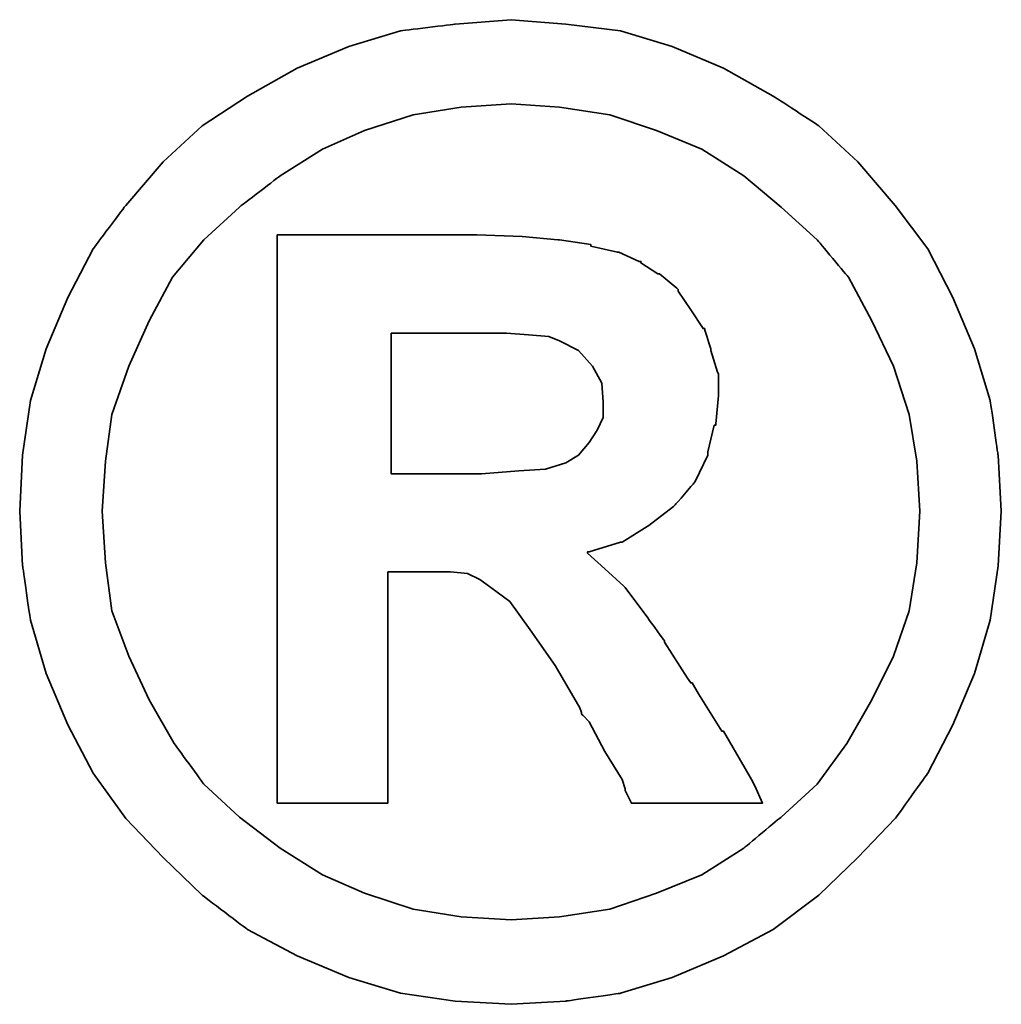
# Model space of a CAD drawing. Header units: millimetres. Extents: x 890 to 1299, y -232 to -73.
# Tile 50 of 53: x 1236.91 to 1239.31, y -189.94 to -187.53. Entities that reach past the tile are written whole.
import ezdxf

# ---------------------------------------------------------------- set-up
doc = ezdxf.new("R2010")
doc.units = ezdxf.units.MM
doc.layers.add('DIM', color=4, linetype='CONTINUOUS')
doc.layers.add('layer 1', color=7, linetype='CONTINUOUS')

# ---------------------------------------------------------------- blocks, each defined once
blk = doc.blocks.new('TBI MOTION logo(完整正式版)')
at = {"layer": 'layer 1', "color": 22, "lineweight": 35}
for points, knots in [([(81.20634, 4.98624), (81.20634, 4.98624), (81.18649, 5.32862), (81.18649, 5.32862), (81.18649, 5.32862), (81.18649, 5.32862), (81.13886, 5.66206), (81.13886, 5.66206), (81.13886, 5.66206), (81.13886, 5.66206), (81.04359, 5.97764), (81.04359, 5.97764), (81.04359, 5.97764), (81.04359, 5.97764), (80.91061, 6.29124), (80.91061, 6.29124), (80.91061, 6.29124), (80.91061, 6.29124), (80.75778, 6.58697), (80.75778, 6.58697), (80.75778, 6.58697), (80.75778, 6.58697), (80.5593, 6.85294), (80.5593, 6.85294), (80.5593, 6.85294), (80.5593, 6.85294), (80.33105, 7.1189), (80.33105, 7.1189), (80.33105, 7.1189), (80.33105, 7.1189), (80.09287, 7.33921), (80.09287, 7.33921), (80.09287, 7.33921), (80.09287, 7.33921), (79.815, 7.51982), (79.815, 7.51982), (79.815, 7.51982), (79.815, 7.51982), (79.51133, 7.69051), (79.51133, 7.69051), (79.51133, 7.69051), (79.51133, 7.69051), (79.19773, 7.8235), (79.19773, 7.8235), (79.19773, 7.8235), (79.19773, 7.8235), (78.88215, 7.91877), (78.88215, 7.91877), (78.88215, 7.91877), (78.88215, 7.91877), (78.54871, 7.95846), (78.54871, 7.95846), (78.54871, 7.95846), (78.54871, 7.95846), (78.21526, 7.98625), (78.21526, 7.98625), (78.21526, 7.98625), (78.21526, 7.98625), (77.87388, 7.95846), (77.87388, 7.95846), (77.87388, 7.95846), (77.87388, 7.95846), (77.54044, 7.91877), (77.54044, 7.91877), (77.54044, 7.91877), (77.54044, 7.91877), (77.22485, 7.8235), (77.22485, 7.8235), (77.22485, 7.8235), (77.22485, 7.8235), (76.91027, 7.69051), (76.91027, 7.69051), (76.91027, 7.69051), (76.91027, 7.69051), (76.6056, 7.51982), (76.6056, 7.51982), (76.6056, 7.51982), (76.6056, 7.51982), (76.32972, 7.33921), (76.32972, 7.33921), (76.32972, 7.33921), (76.32972, 7.33921), (76.09154, 7.1189), (76.09154, 7.1189), (76.09154, 7.1189), (76.09154, 7.1189), (75.86329, 6.85294), (75.86329, 6.85294), (75.86329, 6.85294), (75.86329, 6.85294), (75.66382, 6.58697), (75.66382, 6.58697), (75.66382, 6.58697), (75.66382, 6.58697), (75.51099, 6.29124), (75.51099, 6.29124), (75.51099, 6.29124), (75.51099, 6.29124), (75.37702, 5.97764), (75.37702, 5.97764), (75.37702, 5.97764), (75.37702, 5.97764), (75.28175, 5.66206), (75.28175, 5.66206), (75.28175, 5.66206), (75.28175, 5.66206), (75.23411, 5.32862), (75.23411, 5.32862), (75.23411, 5.32862), (75.23411, 5.32862), (75.21625, 4.98624), (75.21625, 4.98624), (75.21625, 4.98624), (75.21625, 4.98624), (75.23411, 4.6528), (75.23411, 4.6528), (75.23411, 4.6528), (75.23411, 4.6528), (75.28175, 4.32035), (75.28175, 4.32035), (75.28175, 4.32035), (75.28175, 4.32035), (75.37702, 3.99583), (75.37702, 3.99583), (75.37702, 3.99583), (75.37702, 3.99583), (75.51099, 3.68224), (75.51099, 3.68224), (75.51099, 3.68224), (75.51099, 3.68224), (75.66382, 3.38749), (75.66382, 3.38749), (75.66382, 3.38749), (75.66382, 3.38749), (75.86329, 3.10963), (75.86329, 3.10963), (75.86329, 3.10963), (75.86329, 3.10963), (76.09154, 2.87145), (76.09154, 2.87145), (76.09154, 2.87145), (76.09154, 2.87145), (76.32972, 2.6432), (76.32972, 2.6432), (76.32972, 2.6432), (76.32972, 2.6432), (76.6056, 2.43381), (76.6056, 2.43381), (76.6056, 2.43381), (76.6056, 2.43381), (76.91027, 2.27205), (76.91027, 2.27205), (76.91027, 2.27205), (76.91027, 2.27205), (77.22485, 2.13906), (77.22485, 2.13906), (77.22485, 2.13906), (77.22485, 2.13906), (77.54044, 2.0438), (77.54044, 2.0438), (77.54044, 2.0438), (77.54044, 2.0438), (77.87388, 1.99616), (77.87388, 1.99616), (77.87388, 1.99616), (77.87388, 1.99616), (78.21526, 1.97631), (78.21526, 1.97631), (78.21526, 1.97631), (78.21526, 1.97631), (78.54871, 1.99616), (78.54871, 1.99616), (78.54871, 1.99616), (78.54871, 1.99616), (78.88215, 2.0438), (78.88215, 2.0438), (78.88215, 2.0438), (78.88215, 2.0438), (79.19773, 2.13906), (79.19773, 2.13906), (79.19773, 2.13906), (79.19773, 2.13906), (79.51133, 2.27205), (79.51133, 2.27205), (79.51133, 2.27205), (79.51133, 2.27205), (79.815, 2.43381), (79.815, 2.43381), (79.815, 2.43381), (79.815, 2.43381), (80.09287, 2.6432), (80.09287, 2.6432), (80.09287, 2.6432), (80.09287, 2.6432), (80.33105, 2.87145), (80.33105, 2.87145), (80.33105, 2.87145), (80.33105, 2.87145), (80.5593, 3.10963), (80.5593, 3.10963), (80.5593, 3.10963), (80.5593, 3.10963), (80.75778, 3.38749), (80.75778, 3.38749), (80.75778, 3.38749), (80.75778, 3.38749), (80.91061, 3.68224), (80.91061, 3.68224), (80.91061, 3.68224), (80.91061, 3.68224), (81.04359, 3.99583), (81.04359, 3.99583), (81.04359, 3.99583), (81.04359, 3.99583), (81.13886, 4.32035), (81.13886, 4.32035), (81.13886, 4.32035), (81.13886, 4.32035), (81.18649, 4.6528), (81.18649, 4.6528), (81.18649, 4.6528), (81.18649, 4.6528), (81.20634, 4.98624), (81.20634, 4.98624)], [0, 0, 0, 0, 0.0178571, 0.0178571, 0.0178571, 0.0178572, 0.0357143, 0.0357143, 0.0357143, 0.0357143, 0.0535714, 0.0535714, 0.0535714, 0.0535714, 0.0714286, 0.0714286, 0.0714286, 0.0714286, 0.0892857, 0.0892857, 0.0892857, 0.0892857, 0.1071429, 0.1071429, 0.1071429, 0.1071429, 0.125, 0.125, 0.125, 0.125, 0.1428571, 0.1428571, 0.1428571, 0.1428572, 0.1607143, 0.1607143, 0.1607143, 0.1607143, 0.1785714, 0.1785714, 0.1785714, 0.1785714, 0.1964286, 0.1964286, 0.1964286, 0.1964286, 0.2142857, 0.2142857, 0.2142857, 0.2142857, 0.2321429, 0.2321429, 0.2321429, 0.2321429, 0.25, 0.25, 0.25, 0.25, 0.2678571, 0.2678571, 0.2678571, 0.2678572, 0.2857143, 0.2857143, 0.2857143, 0.2857143, 0.3035714, 0.3035714, 0.3035714, 0.3035714, 0.3214286, 0.3214286, 0.3214286, 0.3214286, 0.3392857, 0.3392857, 0.3392857, 0.3392857, 0.3571429, 0.3571429, 0.3571429, 0.3571429, 0.375, 0.375, 0.375, 0.375, 0.3928571, 0.3928571, 0.3928571, 0.3928572, 0.4107143, 0.4107143, 0.4107143, 0.4107143, 0.4285714, 0.4285714, 0.4285714, 0.4285714, 0.4464286, 0.4464286, 0.4464286, 0.4464286, 0.4642857, 0.4642857, 0.4642857, 0.4642857, 0.4821429, 0.4821429, 0.4821429, 0.4821429, 0.5, 0.5, 0.5, 0.5, 0.5178571, 0.5178571, 0.5178571, 0.5178572, 0.5357143, 0.5357143, 0.5357143, 0.5357143, 0.5535714, 0.5535714, 0.5535714, 0.5535714, 0.5714286, 0.5714286, 0.5714286, 0.5714286, 0.5892857, 0.5892857, 0.5892857, 0.5892857, 0.6071429, 0.6071429, 0.6071429, 0.6071429, 0.625, 0.625, 0.625, 0.625, 0.6428571, 0.6428571, 0.6428571, 0.6428572, 0.6607143, 0.6607143, 0.6607143, 0.6607143, 0.6785714, 0.6785714, 0.6785714, 0.6785714, 0.6964286, 0.6964286, 0.6964286, 0.6964286, 0.7142857, 0.7142857, 0.7142857, 0.7142857, 0.7321429, 0.7321429, 0.7321429, 0.7321429, 0.75, 0.75, 0.75, 0.75, 0.7678571, 0.7678571, 0.7678571, 0.7678572, 0.7857143, 0.7857143, 0.7857143, 0.7857143, 0.8035714, 0.8035714, 0.8035714, 0.8035714, 0.8214286, 0.8214286, 0.8214286, 0.8214286, 0.8392857, 0.8392857, 0.8392857, 0.8392857, 0.8571429, 0.8571429, 0.8571429, 0.8571429, 0.875, 0.875, 0.875, 0.875, 0.8928571, 0.8928571, 0.8928571, 0.8928572, 0.9107143, 0.9107143, 0.9107143, 0.9107143, 0.9285714, 0.9285714, 0.9285714, 0.9285714, 0.9464286, 0.9464286, 0.9464286, 0.9464286, 0.9642857, 0.9642857, 0.9642857, 0.9642857, 0.9821429, 0.9821429, 0.9821429, 0.9821429, 1, 1, 1, 1]), ([(80.71014, 4.98624), (80.71014, 4.98624), (80.69129, 5.29091), (80.69129, 5.29091), (80.69129, 5.29091), (80.69129, 5.29091), (80.64464, 5.57672), (80.64464, 5.57672), (80.64464, 5.57672), (80.64464, 5.57672), (80.54937, 5.87245), (80.54937, 5.87245), (80.54937, 5.87245), (80.54937, 5.87245), (80.41639, 6.14833), (80.41639, 6.14833), (80.41639, 6.14833), (80.41639, 6.14833), (80.27349, 6.41429), (80.27349, 6.41429), (80.27349, 6.41429), (80.27349, 6.41429), (80.08295, 6.64255), (80.08295, 6.64255), (80.08295, 6.64255), (80.08295, 6.64255), (79.86264, 6.84301), (79.86264, 6.84301), (79.86264, 6.84301), (79.86264, 6.84301), (79.63439, 7.03355), (79.63439, 7.03355), (79.63439, 7.03355), (79.63439, 7.03355), (79.37835, 7.1963), (79.37835, 7.1963), (79.37835, 7.1963), (79.37835, 7.1963), (79.10246, 7.30944), (79.10246, 7.30944), (79.10246, 7.30944), (79.10246, 7.30944), (78.81665, 7.40471), (78.81665, 7.40471), (78.81665, 7.40471), (78.81665, 7.40471), (78.511, 7.45234), (78.511, 7.45234), (78.511, 7.45234), (78.511, 7.45234), (78.21526, 7.47219), (78.21526, 7.47219), (78.21526, 7.47219), (78.21526, 7.47219), (77.9106, 7.45234), (77.9106, 7.45234), (77.9106, 7.45234), (77.9106, 7.45234), (77.61685, 7.40471), (77.61685, 7.40471), (77.61685, 7.40471), (77.61685, 7.40471), (77.32012, 7.30944), (77.32012, 7.30944), (77.32012, 7.30944), (77.32012, 7.30944), (77.06309, 7.1963), (77.06309, 7.1963), (77.06309, 7.1963), (77.06309, 7.1963), (76.80606, 7.03355), (76.80606, 7.03355), (76.80606, 7.03355), (76.80606, 7.03355), (76.55797, 6.84301), (76.55797, 6.84301), (76.55797, 6.84301), (76.55797, 6.84301), (76.34063, 6.64255), (76.34063, 6.64255), (76.34063, 6.64255), (76.34063, 6.64255), (76.1491, 6.41429), (76.1491, 6.41429), (76.1491, 6.41429), (76.1491, 6.41429), (76.0062, 6.14833), (76.0062, 6.14833), (76.0062, 6.14833), (76.0062, 6.14833), (75.88314, 5.87245), (75.88314, 5.87245), (75.88314, 5.87245), (75.88314, 5.87245), (75.77794, 5.57672), (75.77794, 5.57672), (75.77794, 5.57672), (75.77794, 5.57672), (75.73924, 5.29091), (75.73924, 5.29091), (75.73924, 5.29091), (75.73924, 5.29091), (75.72039, 4.98624), (75.72039, 4.98624), (75.72039, 4.98624), (75.72039, 4.98624), (75.73924, 4.67165), (75.73924, 4.67165), (75.73924, 4.67165), (75.73924, 4.67165), (75.77794, 4.37791), (75.77794, 4.37791), (75.77794, 4.37791), (75.77794, 4.37791), (75.88314, 4.10102), (75.88314, 4.10102), (75.88314, 4.10102), (75.88314, 4.10102), (76.0062, 3.83407), (76.0062, 3.83407), (76.0062, 3.83407), (76.0062, 3.83407), (76.15902, 3.56811), (76.15902, 3.56811), (76.15902, 3.56811), (76.15902, 3.56811), (76.34063, 3.32001), (76.34063, 3.32001), (76.34063, 3.32001), (76.34063, 3.32001), (76.55797, 3.11955), (76.55797, 3.11955), (76.55797, 3.11955), (76.55797, 3.11955), (76.80606, 2.92901), (76.80606, 2.92901), (76.80606, 2.92901), (76.80606, 2.92901), (77.06309, 2.76725), (77.06309, 2.76725), (77.06309, 2.76725), (77.06309, 2.76725), (77.32012, 2.65412), (77.32012, 2.65412), (77.32012, 2.65412), (77.32012, 2.65412), (77.61685, 2.55786), (77.61685, 2.55786), (77.61685, 2.55786), (77.61685, 2.55786), (77.9106, 2.51022), (77.9106, 2.51022), (77.9106, 2.51022), (77.9106, 2.51022), (78.21526, 2.49137), (78.21526, 2.49137), (78.21526, 2.49137), (78.21526, 2.49137), (78.511, 2.51022), (78.511, 2.51022), (78.511, 2.51022), (78.511, 2.51022), (78.81665, 2.55786), (78.81665, 2.55786), (78.81665, 2.55786), (78.81665, 2.55786), (79.10246, 2.65412), (79.10246, 2.65412), (79.10246, 2.65412), (79.10246, 2.65412), (79.37835, 2.76725), (79.37835, 2.76725), (79.37835, 2.76725), (79.37835, 2.76725), (79.63439, 2.92901), (79.63439, 2.92901), (79.63439, 2.92901), (79.63439, 2.92901), (79.86264, 3.11955), (79.86264, 3.11955), (79.86264, 3.11955), (79.86264, 3.11955), (80.08295, 3.32001), (80.08295, 3.32001), (80.08295, 3.32001), (80.08295, 3.32001), (80.26356, 3.56811), (80.26356, 3.56811), (80.26356, 3.56811), (80.26356, 3.56811), (80.41639, 3.83407), (80.41639, 3.83407), (80.41639, 3.83407), (80.41639, 3.83407), (80.54937, 4.10102), (80.54937, 4.10102), (80.54937, 4.10102), (80.54937, 4.10102), (80.64464, 4.37791), (80.64464, 4.37791), (80.64464, 4.37791), (80.64464, 4.37791), (80.69129, 4.67165), (80.69129, 4.67165), (80.69129, 4.67165), (80.69129, 4.67165), (80.71014, 4.98624), (80.71014, 4.98624)], [0, 0, 0, 0, 0.0192308, 0.0192308, 0.0192308, 0.0192308, 0.0384615, 0.0384615, 0.0384615, 0.0384615, 0.0576923, 0.0576923, 0.0576923, 0.0576923, 0.0769231, 0.0769231, 0.0769231, 0.0769231, 0.0961538, 0.0961538, 0.0961538, 0.0961539, 0.1153846, 0.1153846, 0.1153846, 0.1153846, 0.1346154, 0.1346154, 0.1346154, 0.1346154, 0.1538462, 0.1538462, 0.1538462, 0.1538462, 0.1730769, 0.1730769, 0.1730769, 0.1730769, 0.1923077, 0.1923077, 0.1923077, 0.1923077, 0.2115385, 0.2115385, 0.2115385, 0.2115385, 0.2307692, 0.2307692, 0.2307692, 0.2307692, 0.25, 0.25, 0.25, 0.25, 0.2692308, 0.2692308, 0.2692308, 0.2692308, 0.2884615, 0.2884615, 0.2884615, 0.2884615, 0.3076923, 0.3076923, 0.3076923, 0.3076923, 0.3269231, 0.3269231, 0.3269231, 0.3269231, 0.3461538, 0.3461538, 0.3461538, 0.3461539, 0.3653846, 0.3653846, 0.3653846, 0.3653846, 0.3846154, 0.3846154, 0.3846154, 0.3846154, 0.4038462, 0.4038462, 0.4038462, 0.4038462, 0.4230769, 0.4230769, 0.4230769, 0.4230769, 0.4423077, 0.4423077, 0.4423077, 0.4423077, 0.4615385, 0.4615385, 0.4615385, 0.4615385, 0.4807692, 0.4807692, 0.4807692, 0.4807692, 0.5, 0.5, 0.5, 0.5, 0.5192308, 0.5192308, 0.5192308, 0.5192308, 0.5384615, 0.5384615, 0.5384615, 0.5384615, 0.5576923, 0.5576923, 0.5576923, 0.5576923, 0.5769231, 0.5769231, 0.5769231, 0.5769231, 0.5961538, 0.5961538, 0.5961538, 0.5961539, 0.6153846, 0.6153846, 0.6153846, 0.6153846, 0.6346154, 0.6346154, 0.6346154, 0.6346154, 0.6538462, 0.6538462, 0.6538462, 0.6538462, 0.6730769, 0.6730769, 0.6730769, 0.6730769, 0.6923077, 0.6923077, 0.6923077, 0.6923077, 0.7115385, 0.7115385, 0.7115385, 0.7115385, 0.7307692, 0.7307692, 0.7307692, 0.7307692, 0.75, 0.75, 0.75, 0.75, 0.7692308, 0.7692308, 0.7692308, 0.7692308, 0.7884615, 0.7884615, 0.7884615, 0.7884615, 0.8076923, 0.8076923, 0.8076923, 0.8076923, 0.8269231, 0.8269231, 0.8269231, 0.8269231, 0.8461538, 0.8461538, 0.8461538, 0.8461539, 0.8653846, 0.8653846, 0.8653846, 0.8653846, 0.8846154, 0.8846154, 0.8846154, 0.8846154, 0.9038462, 0.9038462, 0.9038462, 0.9038462, 0.9230769, 0.9230769, 0.9230769, 0.9230769, 0.9423077, 0.9423077, 0.9423077, 0.9423077, 0.9615385, 0.9615385, 0.9615385, 0.9615385, 0.9807692, 0.9807692, 0.9807692, 0.9807692, 1, 1, 1, 1]), ([(76.78721, 3.2823), (76.78721, 3.2823), (76.78721, 3.32001), (76.78721, 3.32001), (76.78721, 3.32001), (76.78721, 3.32001), (76.78721, 3.42422), (76.78721, 3.42422), (76.78721, 3.42422), (76.78721, 3.42422), (76.78721, 3.59689), (76.78721, 3.59689), (76.78721, 3.59689), (76.78721, 3.59689), (76.78721, 3.80529), (76.78721, 3.80529), (76.78721, 3.80529), (76.78721, 3.80529), (76.78721, 4.0524), (76.78721, 4.0524), (76.78721, 4.0524), (76.78721, 4.0524), (76.78721, 4.32035), (76.78721, 4.32035), (76.78721, 4.32035), (76.78721, 4.32035), (76.78721, 4.92868), (76.78721, 4.92868), (76.78721, 4.92868), (76.78721, 4.92868), (76.78721, 5.53801), (76.78721, 5.53801), (76.78721, 5.53801), (76.78721, 5.53801), (76.78721, 5.82482), (76.78721, 5.82482), (76.78721, 5.82482), (76.78721, 5.82482), (76.78721, 6.07291), (76.78721, 6.07291), (76.78721, 6.07291), (76.78721, 6.07291), (76.78721, 6.30017), (76.78721, 6.30017), (76.78721, 6.30017), (76.78721, 6.30017), (76.78721, 6.45399), (76.78721, 6.45399), (76.78721, 6.45399), (76.78721, 6.45399), (76.78721, 6.5572), (76.78721, 6.5572), (76.78721, 6.5572), (76.78721, 6.5572), (76.78721, 6.59689), (76.78721, 6.59689), (76.78721, 6.59689), (76.78721, 6.59689), (76.78721, 6.67232), (76.78721, 6.67232), (76.78721, 6.67232), (76.78721, 6.67232), (76.8537, 6.67232), (76.8537, 6.67232), (76.8537, 6.67232), (76.8537, 6.67232), (76.87355, 6.67232), (76.87355, 6.67232), (76.87355, 6.67232), (76.87355, 6.67232), (76.91027, 6.67232), (76.91027, 6.67232), (76.91027, 6.67232), (76.91027, 6.67232), (77.04424, 6.67232), (77.04424, 6.67232), (77.04424, 6.67232), (77.04424, 6.67232), (77.22485, 6.67232), (77.22485, 6.67232), (77.22485, 6.67232), (77.22485, 6.67232), (77.43524, 6.67232), (77.43524, 6.67232), (77.43524, 6.67232), (77.43524, 6.67232), (77.65357, 6.67232), (77.65357, 6.67232), (77.65357, 6.67232), (77.65357, 6.67232), (77.82625, 6.67232), (77.82625, 6.67232), (77.82625, 6.67232), (77.82625, 6.67232), (77.94037, 6.67232), (77.94037, 6.67232), (77.94037, 6.67232), (77.94037, 6.67232), (77.97709, 6.67232), (77.97709, 6.67232), (77.97709, 6.67232), (77.97709, 6.67232), (77.99694, 6.67232), (77.99694, 6.67232), (77.99694, 6.67232), (77.99694, 6.67232), (78.00686, 6.67232), (78.00686, 6.67232), (78.00686, 6.67232), (78.00686, 6.67232), (78.28275, 6.6624), (78.28275, 6.6624), (78.28275, 6.6624), (78.28275, 6.6624), (78.50107, 6.64255), (78.50107, 6.64255), (78.50107, 6.64255), (78.50107, 6.64255), (78.511, 6.64255), (78.511, 6.64255), (78.511, 6.64255), (78.511, 6.64255), (78.70154, 6.61476), (78.70154, 6.61476), (78.70154, 6.61476), (78.70154, 6.61476), (78.70154, 6.60483), (78.70154, 6.60483), (78.70154, 6.60483), (78.70154, 6.60483), (78.86429, 6.56713), (78.86429, 6.56713), (78.86429, 6.56713), (78.86429, 6.56713), (78.87223, 6.56713), (78.87223, 6.56713), (78.87223, 6.56713), (78.87223, 6.56713), (78.99727, 6.51056), (78.99727, 6.51056), (78.99727, 6.51056), (78.99727, 6.51056), (79.00719, 6.51056), (79.00719, 6.51056), (79.00719, 6.51056), (79.00719, 6.51056), (79.00719, 6.50162), (79.00719, 6.50162), (79.00719, 6.50162), (79.00719, 6.50162), (79.1104, 6.43415), (79.1104, 6.43415), (79.1104, 6.43415), (79.1104, 6.43415), (79.12132, 6.43415), (79.12132, 6.43415), (79.12132, 6.43415), (79.12132, 6.43415), (79.22552, 6.34781), (79.22552, 6.34781), (79.22552, 6.34781), (79.22552, 6.34781), (79.23544, 6.33888), (79.23544, 6.33888), (79.23544, 6.33888), (79.23544, 6.33888), (79.23544, 6.32895), (79.23544, 6.32895), (79.23544, 6.32895), (79.23544, 6.32895), (79.31087, 6.21483), (79.31087, 6.21483), (79.31087, 6.21483), (79.31087, 6.21483), (79.38629, 6.1007), (79.38629, 6.1007), (79.38629, 6.1007), (79.38629, 6.1007), (79.3972, 6.1007), (79.3972, 6.1007), (79.3972, 6.1007), (79.3972, 6.1007), (79.3972, 6.09078), (79.3972, 6.09078), (79.3972, 6.09078), (79.3972, 6.09078), (79.43392, 5.97764), (79.43392, 5.97764), (79.43392, 5.97764), (79.43392, 5.97764), (79.43392, 5.96772), (79.43392, 5.96772), (79.43392, 5.96772), (79.43392, 5.96772), (79.47362, 5.83474), (79.47362, 5.83474), (79.47362, 5.83474), (79.47362, 5.83474), (79.48156, 5.82482), (79.48156, 5.82482), (79.48156, 5.82482), (79.48156, 5.82482), (79.48156, 5.69977), (79.48156, 5.69977), (79.48156, 5.69977), (79.48156, 5.69977), (79.48156, 5.69183), (79.48156, 5.69183), (79.48156, 5.69183), (79.48156, 5.69183), (79.4637, 5.51915), (79.4637, 5.51915), (79.4637, 5.51915), (79.4637, 5.51915), (79.4637, 5.51122), (79.4637, 5.51122), (79.4637, 5.51122), (79.4637, 5.51122), (79.45377, 5.51122), (79.45377, 5.51122), (79.45377, 5.51122), (79.45377, 5.51122), (79.41507, 5.34847), (79.41507, 5.34847), (79.41507, 5.34847), (79.41507, 5.34847), (79.41507, 5.33854), (79.41507, 5.33854), (79.41507, 5.33854), (79.41507, 5.33854), (79.41507, 5.32862), (79.41507, 5.32862), (79.41507, 5.32862), (79.41507, 5.32862), (79.33865, 5.16785), (79.33865, 5.16785), (79.33865, 5.16785), (79.33865, 5.16785), (79.33071, 5.15693), (79.33071, 5.15693), (79.33071, 5.15693), (79.33071, 5.15693), (79.2156, 5.02495), (79.2156, 5.02495), (79.2156, 5.02495), (79.2156, 5.02495), (79.20567, 5.01502), (79.20567, 5.01502), (79.20567, 5.01502), (79.20567, 5.01502), (79.05483, 4.89991), (79.05483, 4.89991), (79.05483, 4.89991), (79.05483, 4.89991), (79.04491, 4.89197), (79.04491, 4.89197), (79.04491, 4.89197), (79.04491, 4.89197), (78.89208, 4.7967), (78.89208, 4.7967), (78.89208, 4.7967), (78.89208, 4.7967), (78.88215, 4.7967), (78.88215, 4.7967), (78.88215, 4.7967), (78.88215, 4.7967), (78.69161, 4.73913), (78.69161, 4.73913), (78.69161, 4.73913), (78.69161, 4.73913), (78.68169, 4.73913), (78.68169, 4.73913), (78.68169, 4.73913), (78.68169, 4.73913), (78.68169, 4.72921), (78.68169, 4.72921), (78.68169, 4.72921), (78.68169, 4.72921), (78.78688, 4.63394), (78.78688, 4.63394), (78.78688, 4.63394), (78.78688, 4.63394), (78.902, 4.52875), (78.902, 4.52875), (78.902, 4.52875), (78.902, 4.52875), (78.91093, 4.52081), (78.91093, 4.52081), (78.91093, 4.52081), (78.91093, 4.52081), (79.02506, 4.36798), (79.02506, 4.36798), (79.02506, 4.36798), (79.02506, 4.36798), (79.1501, 4.1953), (79.1501, 4.1953), (79.1501, 4.1953), (79.1501, 4.1953), (79.1501, 4.18736), (79.1501, 4.18736), (79.1501, 4.18736), (79.1501, 4.18736), (79.29201, 3.96705), (79.29201, 3.96705), (79.29201, 3.96705), (79.29201, 3.96705), (79.31087, 3.93828), (79.31087, 3.93828), (79.31087, 3.93828), (79.31087, 3.93828), (79.32079, 3.93828), (79.32079, 3.93828), (79.32079, 3.93828), (79.32079, 3.93828), (79.3585, 3.87178), (79.3585, 3.87178), (79.3585, 3.87178), (79.3585, 3.87178), (79.50141, 3.64353), (79.50141, 3.64353), (79.50141, 3.64353), (79.50141, 3.64353), (79.51133, 3.64353), (79.51133, 3.64353), (79.51133, 3.64353), (79.51133, 3.64353), (79.64431, 3.41528), (79.64431, 3.41528), (79.64431, 3.41528), (79.64431, 3.41528), (79.68202, 3.3478), (79.68202, 3.3478), (79.68202, 3.3478), (79.68202, 3.3478), (79.70187, 3.31009), (79.70187, 3.31009), (79.70187, 3.31009), (79.70187, 3.31009), (79.7495, 3.2049), (79.7495, 3.2049), (79.7495, 3.2049), (79.7495, 3.2049), (79.64431, 3.2049), (79.64431, 3.2049), (79.64431, 3.2049), (79.64431, 3.2049), (79.62546, 3.2049), (79.62546, 3.2049), (79.62546, 3.2049), (79.62546, 3.2049), (79.53912, 3.2049), (79.53912, 3.2049), (79.53912, 3.2049), (79.53912, 3.2049), (79.31087, 3.2049), (79.31087, 3.2049), (79.31087, 3.2049), (79.31087, 3.2049), (79.08262, 3.2049), (79.08262, 3.2049), (79.08262, 3.2049), (79.08262, 3.2049), (79.00719, 3.2049), (79.00719, 3.2049), (79.00719, 3.2049), (79.00719, 3.2049), (78.98735, 3.2049), (78.98735, 3.2049), (78.98735, 3.2049), (78.98735, 3.2049), (78.94964, 3.2049), (78.94964, 3.2049), (78.94964, 3.2049), (78.94964, 3.2049), (78.92979, 3.24459), (78.92979, 3.24459), (78.92979, 3.24459), (78.92979, 3.24459), (78.91093, 3.2823), (78.91093, 3.2823), (78.91093, 3.2823), (78.91093, 3.2823), (78.91093, 3.29223), (78.91093, 3.29223), (78.91093, 3.29223), (78.91093, 3.29223), (78.89208, 3.3478), (78.89208, 3.3478), (78.89208, 3.3478), (78.89208, 3.3478), (78.78688, 3.52048), (78.78688, 3.52048), (78.78688, 3.52048), (78.78688, 3.52048), (78.69161, 3.7001), (78.69161, 3.7001), (78.69161, 3.7001), (78.69161, 3.7001), (78.6539, 3.7388), (78.6539, 3.7388), (78.6539, 3.7388), (78.6539, 3.7388), (78.64398, 3.74873), (78.64398, 3.74873), (78.64398, 3.74873), (78.64398, 3.74873), (78.64398, 3.75766), (78.64398, 3.75766), (78.64398, 3.75766), (78.64398, 3.75766), (78.63405, 3.78644), (78.63405, 3.78644), (78.63405, 3.78644), (78.63405, 3.78644), (78.48321, 4.04347), (78.48321, 4.04347), (78.48321, 4.04347), (78.48321, 4.04347), (78.33038, 4.2618), (78.33038, 4.2618), (78.33038, 4.2618), (78.33038, 4.2618), (78.20732, 4.43447), (78.20732, 4.43447), (78.20732, 4.43447), (78.20732, 4.43447), (78.09221, 4.52081), (78.09221, 4.52081), (78.09221, 4.52081), (78.09221, 4.52081), (78.02472, 4.56845), (78.02472, 4.56845), (78.02472, 4.56845), (78.02472, 4.56845), (77.9493, 4.60616), (77.9493, 4.60616), (77.9493, 4.60616), (77.9493, 4.60616), (77.8451, 4.61608), (77.8451, 4.61608), (77.8451, 4.61608), (77.8451, 4.61608), (77.71113, 4.61608), (77.71113, 4.61608), (77.71113, 4.61608), (77.71113, 4.61608), (77.69128, 4.61608), (77.69128, 4.61608), (77.69128, 4.61608), (77.69128, 4.61608), (77.67342, 4.61608), (77.67342, 4.61608), (77.67342, 4.61608), (77.67342, 4.61608), (77.5583, 4.61608), (77.5583, 4.61608), (77.5583, 4.61608), (77.5583, 4.61608), (77.46303, 4.61608), (77.46303, 4.61608), (77.46303, 4.61608), (77.46303, 4.61608), (77.46303, 4.54761), (77.46303, 4.54761), (77.46303, 4.54761), (77.46303, 4.54761), (77.46303, 4.47318), (77.46303, 4.47318), (77.46303, 4.47318), (77.46303, 4.47318), (77.46303, 4.24294), (77.46303, 4.24294), (77.46303, 4.24294), (77.46303, 4.24294), (77.46303, 3.99583), (77.46303, 3.99583), (77.46303, 3.99583), (77.46303, 3.99583), (77.46303, 3.72888), (77.46303, 3.72888), (77.46303, 3.72888), (77.46303, 3.72888), (77.46303, 3.51055), (77.46303, 3.51055), (77.46303, 3.51055), (77.46303, 3.51055), (77.46303, 3.42422), (77.46303, 3.42422), (77.46303, 3.42422), (77.46303, 3.42422), (77.46303, 3.35773), (77.46303, 3.35773), (77.46303, 3.35773), (77.46303, 3.35773), (77.46303, 3.30017), (77.46303, 3.30017), (77.46303, 3.30017), (77.46303, 3.30017), (77.46303, 3.2823), (77.46303, 3.2823), (77.46303, 3.2823), (77.46303, 3.2823), (77.46303, 3.2049), (77.46303, 3.2049), (77.46303, 3.2049), (77.46303, 3.2049), (77.39753, 3.2049), (77.39753, 3.2049), (77.39753, 3.2049), (77.39753, 3.2049), (77.37768, 3.2049), (77.37768, 3.2049), (77.37768, 3.2049), (77.37768, 3.2049), (77.32012, 3.2049), (77.32012, 3.2049), (77.32012, 3.2049), (77.32012, 3.2049), (77.12165, 3.2049), (77.12165, 3.2049), (77.12165, 3.2049), (77.12165, 3.2049), (76.94897, 3.2049), (76.94897, 3.2049), (76.94897, 3.2049), (76.94897, 3.2049), (76.8924, 3.2049), (76.8924, 3.2049), (76.8924, 3.2049), (76.8924, 3.2049), (76.8537, 3.2049), (76.8537, 3.2049), (76.8537, 3.2049), (76.8537, 3.2049), (76.78721, 3.2049), (76.78721, 3.2049), (76.78721, 3.2049), (76.78721, 3.2049), (76.78721, 3.2823), (76.78721, 3.2823)], [0, 0, 0, 0, 0.0074074, 0.0074074, 0.0074074, 0.0074074, 0.0148148, 0.0148148, 0.0148148, 0.0148148, 0.0222222, 0.0222222, 0.0222222, 0.0222222, 0.0296296, 0.0296296, 0.0296296, 0.0296296, 0.037037, 0.037037, 0.037037, 0.037037, 0.0444444, 0.0444444, 0.0444444, 0.0444445, 0.0518519, 0.0518519, 0.0518519, 0.0518519, 0.0592593, 0.0592593, 0.0592593, 0.0592593, 0.0666667, 0.0666667, 0.0666667, 0.0666667, 0.0740741, 0.0740741, 0.0740741, 0.0740741, 0.0814815, 0.0814815, 0.0814815, 0.0814815, 0.0888889, 0.0888889, 0.0888889, 0.0888889, 0.0962963, 0.0962963, 0.0962963, 0.0962963, 0.1037037, 0.1037037, 0.1037037, 0.1037037, 0.1111111, 0.1111111, 0.1111111, 0.1111111, 0.1185185, 0.1185185, 0.1185185, 0.1185185, 0.1259259, 0.1259259, 0.1259259, 0.1259259, 0.1333333, 0.1333333, 0.1333333, 0.1333333, 0.1407407, 0.1407407, 0.1407407, 0.1407408, 0.1481481, 0.1481481, 0.1481481, 0.1481482, 0.1555556, 0.1555556, 0.1555556, 0.1555556, 0.162963, 0.162963, 0.162963, 0.162963, 0.1703704, 0.1703704, 0.1703704, 0.1703704, 0.1777778, 0.1777778, 0.1777778, 0.1777778, 0.1851852, 0.1851852, 0.1851852, 0.1851852, 0.1925926, 0.1925926, 0.1925926, 0.1925926, 0.2, 0.2, 0.2, 0.2, 0.2074074, 0.2074074, 0.2074074, 0.2074074, 0.2148148, 0.2148148, 0.2148148, 0.2148148, 0.2222222, 0.2222222, 0.2222222, 0.2222222, 0.2296296, 0.2296296, 0.2296296, 0.2296296, 0.237037, 0.237037, 0.237037, 0.237037, 0.2444444, 0.2444444, 0.2444444, 0.2444445, 0.2518519, 0.2518519, 0.2518519, 0.2518519, 0.2592593, 0.2592593, 0.2592593, 0.2592593, 0.2666667, 0.2666667, 0.2666667, 0.2666667, 0.2740741, 0.2740741, 0.2740741, 0.2740741, 0.2814815, 0.2814815, 0.2814815, 0.2814815, 0.2888889, 0.2888889, 0.2888889, 0.2888889, 0.2962963, 0.2962963, 0.2962963, 0.2962963, 0.3037037, 0.3037037, 0.3037037, 0.3037037, 0.3111111, 0.3111111, 0.3111111, 0.3111111, 0.3185185, 0.3185185, 0.3185185, 0.3185185, 0.3259259, 0.3259259, 0.3259259, 0.3259259, 0.3333333, 0.3333333, 0.3333333, 0.3333333, 0.3407407, 0.3407407, 0.3407407, 0.3407408, 0.3481481, 0.3481481, 0.3481481, 0.3481482, 0.3555556, 0.3555556, 0.3555556, 0.3555556, 0.362963, 0.362963, 0.362963, 0.362963, 0.3703704, 0.3703704, 0.3703704, 0.3703704, 0.3777778, 0.3777778, 0.3777778, 0.3777778, 0.3851852, 0.3851852, 0.3851852, 0.3851852, 0.3925926, 0.3925926, 0.3925926, 0.3925926, 0.4, 0.4, 0.4, 0.4, 0.4074074, 0.4074074, 0.4074074, 0.4074074, 0.4148148, 0.4148148, 0.4148148, 0.4148148, 0.4222222, 0.4222222, 0.4222222, 0.4222222, 0.4296296, 0.4296296, 0.4296296, 0.4296296, 0.437037, 0.437037, 0.437037, 0.437037, 0.4444444, 0.4444444, 0.4444444, 0.4444445, 0.4518519, 0.4518519, 0.4518519, 0.4518519, 0.4592593, 0.4592593, 0.4592593, 0.4592593, 0.4666667, 0.4666667, 0.4666667, 0.4666667, 0.4740741, 0.4740741, 0.4740741, 0.4740741, 0.4814815, 0.4814815, 0.4814815, 0.4814815, 0.4888889, 0.4888889, 0.4888889, 0.4888889, 0.4962963, 0.4962963, 0.4962963, 0.4962963, 0.5037037, 0.5037037, 0.5037037, 0.5037037, 0.5111111, 0.5111111, 0.5111111, 0.5111111, 0.5185185, 0.5185185, 0.5185185, 0.5185185, 0.5259259, 0.5259259, 0.5259259, 0.5259259, 0.5333333, 0.5333333, 0.5333333, 0.5333333, 0.5407407, 0.5407407, 0.5407407, 0.5407408, 0.5481481, 0.5481481, 0.5481481, 0.5481482, 0.5555556, 0.5555556, 0.5555556, 0.5555556, 0.562963, 0.562963, 0.562963, 0.562963, 0.5703704, 0.5703704, 0.5703704, 0.5703704, 0.5777778, 0.5777778, 0.5777778, 0.5777778, 0.5851852, 0.5851852, 0.5851852, 0.5851852, 0.5925926, 0.5925926, 0.5925926, 0.5925926, 0.6, 0.6, 0.6, 0.6, 0.6074074, 0.6074074, 0.6074074, 0.6074074, 0.6148148, 0.6148148, 0.6148148, 0.6148148, 0.6222222, 0.6222222, 0.6222222, 0.6222222, 0.6296296, 0.6296296, 0.6296296, 0.6296296, 0.637037, 0.637037, 0.637037, 0.637037, 0.6444444, 0.6444444, 0.6444444, 0.6444445, 0.6518519, 0.6518519, 0.6518519, 0.6518519, 0.6592593, 0.6592593, 0.6592593, 0.6592593, 0.6666667, 0.6666667, 0.6666667, 0.6666667, 0.6740741, 0.6740741, 0.6740741, 0.6740741, 0.6814815, 0.6814815, 0.6814815, 0.6814815, 0.6888889, 0.6888889, 0.6888889, 0.6888889, 0.6962963, 0.6962963, 0.6962963, 0.6962963, 0.7037037, 0.7037037, 0.7037037, 0.7037037, 0.7111111, 0.7111111, 0.7111111, 0.7111111, 0.7185185, 0.7185185, 0.7185185, 0.7185185, 0.7259259, 0.7259259, 0.7259259, 0.7259259, 0.7333333, 0.7333333, 0.7333333, 0.7333333, 0.7407407, 0.7407407, 0.7407407, 0.7407408, 0.7481481, 0.7481481, 0.7481481, 0.7481482, 0.7555556, 0.7555556, 0.7555556, 0.7555556, 0.762963, 0.762963, 0.762963, 0.762963, 0.7703704, 0.7703704, 0.7703704, 0.7703704, 0.7777778, 0.7777778, 0.7777778, 0.7777778, 0.7851852, 0.7851852, 0.7851852, 0.7851852, 0.7925926, 0.7925926, 0.7925926, 0.7925926, 0.8, 0.8, 0.8, 0.8, 0.8074074, 0.8074074, 0.8074074, 0.8074074, 0.8148148, 0.8148148, 0.8148148, 0.8148148, 0.8222222, 0.8222222, 0.8222222, 0.8222222, 0.8296296, 0.8296296, 0.8296296, 0.8296296, 0.837037, 0.837037, 0.837037, 0.837037, 0.8444444, 0.8444444, 0.8444444, 0.8444445, 0.8518519, 0.8518519, 0.8518519, 0.8518519, 0.8592593, 0.8592593, 0.8592593, 0.8592593, 0.8666667, 0.8666667, 0.8666667, 0.8666667, 0.8740741, 0.8740741, 0.8740741, 0.8740741, 0.8814815, 0.8814815, 0.8814815, 0.8814815, 0.8888889, 0.8888889, 0.8888889, 0.8888889, 0.8962963, 0.8962963, 0.8962963, 0.8962963, 0.9037037, 0.9037037, 0.9037037, 0.9037037, 0.9111111, 0.9111111, 0.9111111, 0.9111111, 0.9185185, 0.9185185, 0.9185185, 0.9185185, 0.9259259, 0.9259259, 0.9259259, 0.9259259, 0.9333333, 0.9333333, 0.9333333, 0.9333333, 0.9407407, 0.9407407, 0.9407407, 0.9407408, 0.9481481, 0.9481481, 0.9481481, 0.9481482, 0.9555556, 0.9555556, 0.9555556, 0.9555556, 0.962963, 0.962963, 0.962963, 0.962963, 0.9703704, 0.9703704, 0.9703704, 0.9703704, 0.9777778, 0.9777778, 0.9777778, 0.9777778, 0.9851852, 0.9851852, 0.9851852, 0.9851852, 0.9925926, 0.9925926, 0.9925926, 0.9925926, 1, 1, 1, 1]), ([(77.48288, 6.07291), (77.48288, 6.07291), (77.48288, 5.99551), (77.48288, 5.99551), (77.48288, 5.99551), (77.48288, 5.99551), (77.48288, 5.82482), (77.48288, 5.82482), (77.48288, 5.82482), (77.48288, 5.82482), (77.48288, 5.63328), (77.48288, 5.63328), (77.48288, 5.63328), (77.48288, 5.63328), (77.48288, 5.46358), (77.48288, 5.46358), (77.48288, 5.46358), (77.48288, 5.46358), (77.48288, 5.29091), (77.48288, 5.29091), (77.48288, 5.29091), (77.48288, 5.29091), (77.48288, 5.21449), (77.48288, 5.21449), (77.48288, 5.21449), (77.48288, 5.21449), (77.50074, 5.21449), (77.50074, 5.21449), (77.50074, 5.21449), (77.50074, 5.21449), (77.71113, 5.21449), (77.71113, 5.21449), (77.71113, 5.21449), (77.71113, 5.21449), (77.94037, 5.21449), (77.94037, 5.21449), (77.94037, 5.21449), (77.94037, 5.21449), (78.01579, 5.21449), (78.01579, 5.21449), (78.01579, 5.21449), (78.01579, 5.21449), (78.03465, 5.21449), (78.03465, 5.21449), (78.03465, 5.21449), (78.03465, 5.21449), (78.2629, 5.23335), (78.2629, 5.23335), (78.2629, 5.23335), (78.2629, 5.23335), (78.42565, 5.24327), (78.42565, 5.24327), (78.42565, 5.24327), (78.42565, 5.24327), (78.54871, 5.28098), (78.54871, 5.28098), (78.54871, 5.28098), (78.54871, 5.28098), (78.62611, 5.32862), (78.62611, 5.32862), (78.62611, 5.32862), (78.62611, 5.32862), (78.69161, 5.40503), (78.69161, 5.40503), (78.69161, 5.40503), (78.69161, 5.40503), (78.73925, 5.48145), (78.73925, 5.48145), (78.73925, 5.48145), (78.73925, 5.48145), (78.77696, 5.55885), (78.77696, 5.55885), (78.77696, 5.55885), (78.77696, 5.55885), (78.77696, 5.65214), (78.77696, 5.65214), (78.77696, 5.65214), (78.77696, 5.65214), (78.76902, 5.76726), (78.76902, 5.76726), (78.76902, 5.76726), (78.76902, 5.76726), (78.71146, 5.87245), (78.71146, 5.87245), (78.71146, 5.87245), (78.71146, 5.87245), (78.62611, 5.96772), (78.62611, 5.96772), (78.62611, 5.96772), (78.62611, 5.96772), (78.511, 6.02528), (78.511, 6.02528), (78.511, 6.02528), (78.511, 6.02528), (78.44451, 6.05306), (78.44451, 6.05306), (78.44451, 6.05306), (78.44451, 6.05306), (78.32046, 6.06299), (78.32046, 6.06299), (78.32046, 6.06299), (78.32046, 6.06299), (78.18748, 6.07291), (78.18748, 6.07291), (78.18748, 6.07291), (78.18748, 6.07291), (77.99694, 6.07291), (77.99694, 6.07291), (77.99694, 6.07291), (77.99694, 6.07291), (77.97709, 6.07291), (77.97709, 6.07291), (77.97709, 6.07291), (77.97709, 6.07291), (77.90167, 6.07291), (77.90167, 6.07291), (77.90167, 6.07291), (77.90167, 6.07291), (77.69128, 6.07291), (77.69128, 6.07291), (77.69128, 6.07291), (77.69128, 6.07291), (77.50074, 6.07291), (77.50074, 6.07291), (77.50074, 6.07291), (77.50074, 6.07291), (77.48288, 6.07291), (77.48288, 6.07291)], [0, 0, 0, 0, 0.03125, 0.03125, 0.03125, 0.03125, 0.0625, 0.0625, 0.0625, 0.0625, 0.09375, 0.09375, 0.09375, 0.09375, 0.125, 0.125, 0.125, 0.125, 0.15625, 0.15625, 0.15625, 0.15625, 0.1875, 0.1875, 0.1875, 0.1875, 0.21875, 0.21875, 0.21875, 0.21875, 0.25, 0.25, 0.25, 0.25, 0.28125, 0.28125, 0.28125, 0.28125, 0.3125, 0.3125, 0.3125, 0.3125, 0.34375, 0.34375, 0.34375, 0.34375, 0.375, 0.375, 0.375, 0.375, 0.40625, 0.40625, 0.40625, 0.40625, 0.4375, 0.4375, 0.4375, 0.4375, 0.46875, 0.46875, 0.46875, 0.46875, 0.5, 0.5, 0.5, 0.5, 0.53125, 0.53125, 0.53125, 0.53125, 0.5625, 0.5625, 0.5625, 0.5625, 0.59375, 0.59375, 0.59375, 0.59375, 0.625, 0.625, 0.625, 0.625, 0.65625, 0.65625, 0.65625, 0.65625, 0.6875, 0.6875, 0.6875, 0.6875, 0.71875, 0.71875, 0.71875, 0.71875, 0.75, 0.75, 0.75, 0.75, 0.78125, 0.78125, 0.78125, 0.78125, 0.8125, 0.8125, 0.8125, 0.8125, 0.84375, 0.84375, 0.84375, 0.84375, 0.875, 0.875, 0.875, 0.875, 0.90625, 0.90625, 0.90625, 0.90625, 0.9375, 0.9375, 0.9375, 0.9375, 0.96875, 0.96875, 0.96875, 0.96875, 1, 1, 1, 1])]:
    blk.add_open_spline(points, degree=3, knots=knots, dxfattribs=at)

msp = doc.modelspace()

# ---------------------------------------------------------------- block references
at = {"layer": 'DIM', "color": 7, "xscale": 0.4013856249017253, "yscale": 0.4013856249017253, "zscale": 0.4013856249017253}
msp.add_blockref('TBI MOTION logo(完整正式版)', (1206.7172, -190.7364), dxfattribs=at)

doc.saveas('drawing.dxf')
